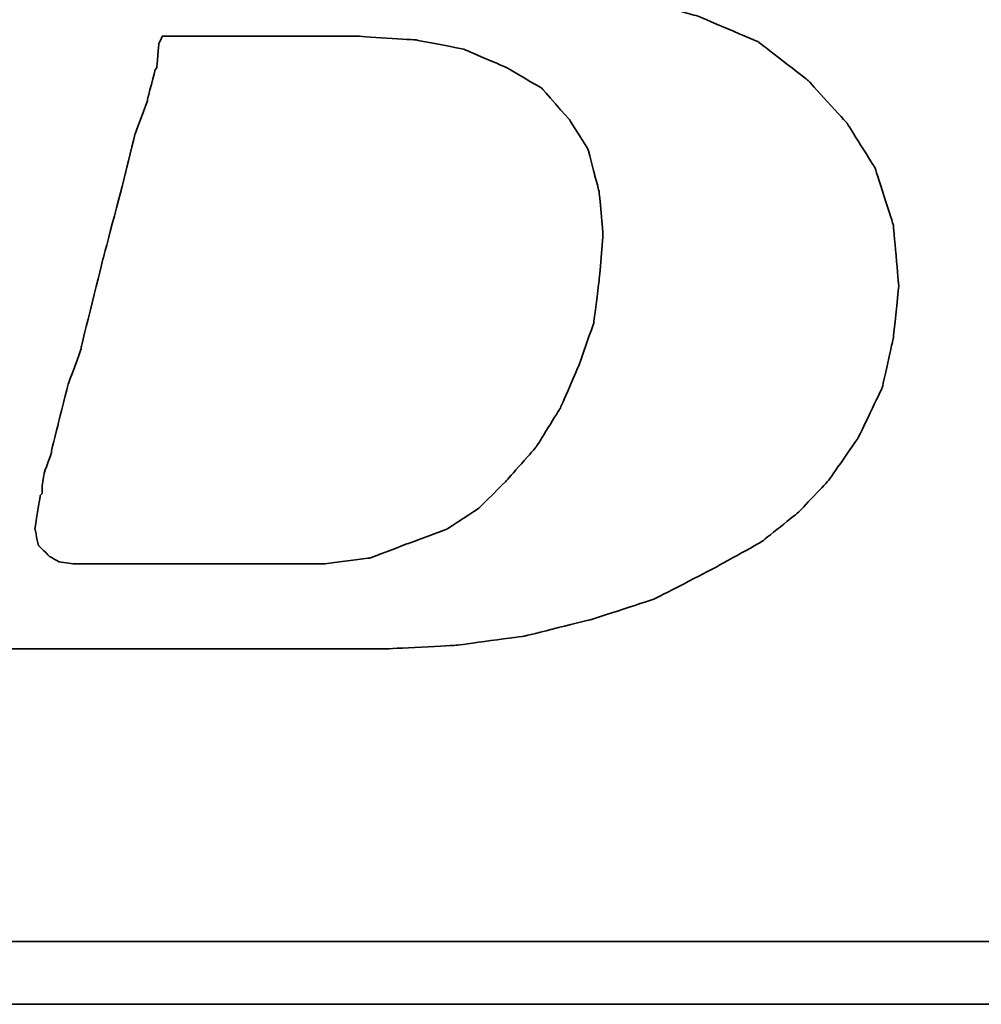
# Model space of a CAD drawing. Header units: millimetres. Extents: x 421 to 815, y 477 to 606.
# Tile 28 of 52: x 714.75 to 716.7, y 514.85 to 516.85. Entities that reach past the tile are written whole.
import ezdxf

# ---------------------------------------------------------------- set-up
doc = ezdxf.new("R2010")
doc.units = ezdxf.units.MM
doc.layers.add('DIM', color=4, linetype='CONTINUOUS')
doc.layers.add('layer 1', color=7, linetype='CONTINUOUS')

# ---------------------------------------------------------------- blocks, each defined once
blk = doc.blocks.new('TBI MOTION logo(完整正式版)')
at = {"layer": 'layer 1', "color": 22, "lineweight": 35}
for points, knots in [([(-64.65375, -6.86375), (-64.65375, -6.86375), (-64.84375, -7.29625), (-64.84375, -7.29625), (-64.84375, -7.29625), (-64.84375, -7.29625), (-64.86875, -7.34375), (-64.86875, -7.34375), (-64.86875, -7.34375), (-64.86875, -7.34375), (-64.86875, -7.36875), (-64.86875, -7.36875), (-64.86875, -7.36875), (-64.86875, -7.36875), (-65.15375, -7.65375), (-65.15375, -7.65375), (-65.15375, -7.65375), (-65.15375, -7.65375), (-65.17875, -7.65375), (-65.17875, -7.65375), (-65.17875, -7.65375), (-65.17875, -7.65375), (-65.20375, -7.67875), (-65.20375, -7.67875), (-65.20375, -7.67875), (-65.20375, -7.67875), (-65.58875, -7.87125), (-65.58875, -7.87125), (-65.58875, -7.87125), (-65.58875, -7.87125), (-65.63375, -7.87125), (-65.63375, -7.87125), (-65.63375, -7.87125), (-65.63375, -7.87125), (-65.65875, -7.89375), (-65.65875, -7.89375), (-65.65875, -7.89375), (-65.65875, -7.89375), (-66.09375, -7.94375), (-66.09375, -7.94375), (-66.09375, -7.94375), (-66.09375, -7.94375), (-66.11375, -7.94375), (-66.11375, -7.94375), (-66.11375, -7.94375), (-66.11375, -7.94375), (-66.16375, -7.94375), (-66.16375, -7.94375), (-66.16375, -7.94375), (-66.16375, -7.94375), (-66.30875, -7.94375), (-66.30875, -7.94375), (-66.30875, -7.94375), (-66.30875, -7.94375), (-66.69375, -7.94375), (-66.69375, -7.94375), (-66.69375, -7.94375), (-66.69375, -7.94375), (-67.07375, -7.94375), (-67.07375, -7.94375), (-67.07375, -7.94375), (-67.07375, -7.94375), (-67.12375, -7.94375), (-67.12375, -7.94375), (-67.12375, -7.94375), (-67.12375, -7.94375), (-67.12375, -7.96625), (-67.12375, -7.96625), (-67.12375, -7.96625), (-67.12375, -7.96625), (-67.14875, -7.99125), (-67.14875, -7.99125), (-67.14875, -7.99125), (-67.14875, -7.99125), (-67.24375, -8.34875), (-67.24375, -8.34875), (-67.24375, -8.34875), (-67.24375, -8.34875), (-67.31375, -8.68625), (-67.31375, -8.68625), (-67.31375, -8.68625), (-67.31375, -8.68625), (-67.26875, -8.68625), (-67.26875, -8.68625), (-67.26875, -8.68625), (-67.26875, -8.68625), (-67.07375, -8.68625), (-67.07375, -8.68625), (-67.07375, -8.68625), (-67.07375, -8.68625), (-66.54875, -8.68625), (-66.54875, -8.68625), (-66.54875, -8.68625), (-66.54875, -8.68625), (-65.82625, -8.68625), (-65.82625, -8.68625), (-65.82625, -8.68625), (-65.82625, -8.68625), (-65.01375, -8.68625), (-65.01375, -8.68625), (-65.01375, -8.68625), (-65.01375, -8.68625), (-64.05375, -8.68625), (-64.05375, -8.68625), (-64.05375, -8.68625), (-64.05375, -8.68625), (-62.08375, -8.68625), (-62.08375, -8.68625), (-62.08375, -8.68625), (-62.08375, -8.68625), (-60.06875, -8.68625), (-60.06875, -8.68625), (-60.06875, -8.68625), (-60.06875, -8.68625), (-59.10875, -8.68625), (-59.10875, -8.68625), (-59.10875, -8.68625), (-59.10875, -8.68625), (-58.29375, -8.68625), (-58.29375, -8.68625), (-58.29375, -8.68625), (-58.29375, -8.68625), (-57.57375, -8.68625), (-57.57375, -8.68625), (-57.57375, -8.68625), (-57.57375, -8.68625), (-57.04875, -8.68625), (-57.04875, -8.68625), (-57.04875, -8.68625), (-57.04875, -8.68625), (-56.85375, -8.68625), (-56.85375, -8.68625), (-56.85375, -8.68625), (-56.85375, -8.68625), (-56.70875, -8.68625), (-56.70875, -8.68625), (-56.70875, -8.68625), (-56.70875, -8.68625), (-56.61375, -8.68625), (-56.61375, -8.68625), (-56.61375, -8.68625), (-56.61375, -8.68625), (-56.56875, -8.68625), (-56.56875, -8.68625), (-56.56875, -8.68625), (-56.56875, -8.68625), (-55.65375, -8.63875), (-55.65375, -8.63875), (-55.65375, -8.63875), (-55.65375, -8.63875), (-54.76875, -8.51875), (-54.76875, -8.51875), (-54.76875, -8.51875), (-54.76875, -8.51875), (-53.90375, -8.30375), (-53.90375, -8.30375), (-53.90375, -8.30375), (-53.90375, -8.30375), (-53.08875, -8.03875), (-53.08875, -8.03875), (-53.08875, -8.03875), (-53.08875, -8.03875), (-52.34375, -7.65375), (-52.34375, -7.65375), (-52.34375, -7.65375), (-52.34375, -7.65375), (-51.69875, -7.29625), (-51.69875, -7.29625), (-51.69875, -7.29625), (-51.69875, -7.29625), (-51.21875, -6.91125), (-51.21875, -6.91125), (-51.21875, -6.91125), (-51.21875, -6.91125), (-50.83375, -6.50375), (-50.83375, -6.50375), (-50.83375, -6.50375), (-50.83375, -6.50375), (-50.44875, -5.94875), (-50.44875, -5.94875), (-50.44875, -5.94875), (-50.44875, -5.94875), (-50.13875, -5.30375), (-50.13875, -5.30375), (-50.13875, -5.30375), (-50.13875, -5.30375), (-49.99375, -4.65375), (-49.99375, -4.65375), (-49.99375, -4.65375), (-49.99375, -4.65375), (-49.92375, -3.98375), (-49.92375, -3.98375), (-49.92375, -3.98375), (-49.92375, -3.98375), (-49.99375, -3.19374), (-49.99375, -3.19374), (-49.99375, -3.19374), (-49.99375, -3.19374), (-50.23374, -2.44874), (-50.23374, -2.44874), (-50.23374, -2.44874), (-50.23374, -2.44874), (-50.59375, -1.87374), (-50.59375, -1.87374), (-50.59375, -1.87374), (-50.59375, -1.87374), (-51.09875, -1.31874), (-51.09875, -1.31874), (-51.09875, -1.31874), (-51.09875, -1.31874), (-51.74375, -0.81875), (-51.74375, -0.81875), (-51.74375, -0.81875), (-51.74375, -0.81875), (-52.53875, -0.48125), (-52.53875, -0.48125), (-52.53875, -0.48125), (-52.53875, -0.48125), (-53.47375, -0.21875), (-53.47375, -0.21875), (-53.47375, -0.21875), (-53.47375, -0.21875), (-54.52875, -0.04874), (-54.52875, -0.04874), (-54.52875, -0.04874), (-54.52875, -0.04874), (-55.65375, 0.12125), (-55.65375, 0.12125), (-55.65375, 0.12125), (-55.65375, 0.12125), (-54.50375, 0.28624), (-54.50375, 0.28624), (-54.50375, 0.28624), (-54.50375, 0.28624), (-53.83375, 0.38124), (-53.83375, 0.38124), (-53.83375, 0.38124), (-53.83375, 0.38124), (-53.18375, 0.50125), (-53.18375, 0.50125), (-53.18375, 0.50125), (-53.18375, 0.50125), (-52.55875, 0.66874), (-52.55875, 0.66874), (-52.55875, 0.66874), (-52.55875, 0.66874), (-52.03375, 0.86124), (-52.03375, 0.86124), (-52.03375, 0.86124), (-52.03375, 0.86124), (-51.50374, 1.03124), (-51.50374, 1.03124), (-51.50374, 1.03124), (-51.50374, 1.03124), (-51.09875, 1.27125), (-51.09875, 1.27125), (-51.09875, 1.27125), (-51.09875, 1.27125), (-50.71375, 1.48624), (-50.71375, 1.48624), (-50.71375, 1.48624), (-50.71375, 1.48624), (-50.37625, 1.77625), (-50.37625, 1.77625), (-50.37625, 1.77625), (-50.37625, 1.77625), (-49.82375, 2.37625), (-49.82375, 2.37625), (-49.82375, 2.37625), (-49.82375, 2.37625), (-49.41875, 2.99625), (-49.41875, 2.99625), (-49.41875, 2.99625), (-49.41875, 2.99625), (-49.22375, 3.76625), (-49.22375, 3.76625), (-49.22375, 3.76625), (-49.22375, 3.76625), (-49.15375, 4.50874), (-49.15375, 4.50874), (-49.15375, 4.50874), (-49.15375, 4.50874), (-49.20375, 5.25125), (-49.20375, 5.25125), (-49.20375, 5.25125), (-49.20375, 5.25125), (-49.41875, 5.92625), (-49.41875, 5.92625), (-49.41875, 5.92625), (-49.41875, 5.92625), (-49.77875, 6.47625), (-49.77875, 6.47625), (-49.77875, 6.47625), (-49.77875, 6.47625), (-50.33125, 7.02624), (-50.33125, 7.02624), (-50.33125, 7.02624), (-50.33125, 7.02624), (-51.00125, 7.43625), (-51.00125, 7.43625), (-51.00125, 7.43625), (-51.00125, 7.43625), (-51.79375, 7.72625), (-51.79375, 7.72625), (-51.79375, 7.72625), (-51.79375, 7.72625), (-52.72875, 7.89124), (-52.72875, 7.89124), (-52.72875, 7.89124), (-52.72875, 7.89124), (-53.83375, 7.98625), (-53.83375, 7.98625), (-53.83375, 7.98625), (-53.83375, 7.98625), (-53.92875, 7.98625), (-53.92875, 7.98625), (-53.92875, 7.98625), (-53.92875, 7.98625), (-54.26375, 7.98625), (-54.26375, 7.98625), (-54.26375, 7.98625), (-54.26375, 7.98625), (-54.74375, 7.98625), (-54.74375, 7.98625), (-54.74375, 7.98625), (-54.74375, 7.98625), (-55.36875, 7.98625), (-55.36875, 7.98625), (-55.36875, 7.98625), (-55.36875, 7.98625), (-56.13375, 7.98625), (-56.13375, 7.98625), (-56.13375, 7.98625), (-56.13375, 7.98625), (-56.94875, 7.98625), (-56.94875, 7.98625), (-56.94875, 7.98625), (-56.94875, 7.98625), (-58.77625, 7.98625), (-58.77625, 7.98625), (-58.77625, 7.98625), (-58.77625, 7.98625), (-60.59875, 7.98625), (-60.59875, 7.98625), (-60.59875, 7.98625), (-60.59875, 7.98625), (-61.41375, 7.98625), (-61.41375, 7.98625), (-61.41375, 7.98625), (-61.41375, 7.98625), (-62.17875, 7.98625), (-62.17875, 7.98625), (-62.17875, 7.98625), (-62.17875, 7.98625), (-62.80375, 7.98625), (-62.80375, 7.98625), (-62.80375, 7.98625), (-62.80375, 7.98625), (-63.30625, 7.98625), (-63.30625, 7.98625), (-63.30625, 7.98625), (-63.30625, 7.98625), (-63.57375, 7.98625), (-63.57375, 7.98625), (-63.57375, 7.98625), (-63.57375, 7.98625), (-63.57375, 7.96375), (-63.57375, 7.96375), (-63.57375, 7.96375), (-63.57375, 7.96375), (-63.59875, 7.94125), (-63.59875, 7.94125), (-63.59875, 7.94125), (-63.59875, 7.94125), (-63.69375, 7.55625), (-63.69375, 7.55625), (-63.69375, 7.55625), (-63.69375, 7.55625), (-63.76375, 7.24624), (-63.76375, 7.24624), (-63.76375, 7.24624), (-63.76375, 7.24624), (-63.23875, 7.24624), (-63.23875, 7.24624), (-63.23875, 7.24624), (-63.23875, 7.24624), (-62.75875, 7.24624), (-62.75875, 7.24624), (-62.75875, 7.24624), (-62.75875, 7.24624), (-62.61125, 7.24624), (-62.61125, 7.24624), (-62.61125, 7.24624), (-62.61125, 7.24624), (-62.56625, 7.24624), (-62.56625, 7.24624), (-62.56625, 7.24624), (-62.56625, 7.24624), (-62.22875, 7.24624), (-62.22875, 7.24624), (-62.22875, 7.24624), (-62.22875, 7.24624), (-62.20375, 7.24624), (-62.20375, 7.24624), (-62.20375, 7.24624), (-62.20375, 7.24624), (-62.17875, 7.21875), (-62.17875, 7.21875), (-62.17875, 7.21875), (-62.17875, 7.21875), (-61.96375, 7.17125), (-61.96375, 7.17125), (-61.96375, 7.17125), (-61.96375, 7.17125), (-61.72375, 7.12624), (-61.72375, 7.12624), (-61.72375, 7.12624), (-61.72375, 7.12624), (-61.70375, 7.12624), (-61.70375, 7.12624), (-61.70375, 7.12624), (-61.70375, 7.12624), (-61.55875, 7.07624), (-61.55875, 7.07624), (-61.55875, 7.07624), (-61.55875, 7.07624), (-61.50875, 7.07624), (-61.50875, 7.07624), (-61.50875, 7.07624), (-61.50875, 7.07624), (-61.48375, 7.02624), (-61.48375, 7.02624), (-61.48375, 7.02624), (-61.48375, 7.02624), (-61.31875, 6.83375), (-61.31875, 6.83375), (-61.31875, 6.83375), (-61.31875, 6.83375), (-61.29375, 6.81125), (-61.29375, 6.81125), (-61.29375, 6.81125), (-61.29375, 6.81125), (-61.29375, 6.78625), (-61.29375, 6.78625), (-61.29375, 6.78625), (-61.29375, 6.78625), (-61.19875, 6.50124), (-61.19875, 6.50124), (-61.19875, 6.50124), (-61.19875, 6.50124), (-61.17375, 6.45124), (-61.17375, 6.45124), (-61.17375, 6.45124), (-61.17375, 6.45124), (-61.19875, 6.40625), (-61.19875, 6.40625), (-61.19875, 6.40625), (-61.19875, 6.40625), (-61.26875, 5.99624), (-61.26875, 5.99624), (-61.26875, 5.99624), (-61.26875, 5.99624), (-61.26875, 5.85125), (-61.26875, 5.85125), (-61.26875, 5.85125), (-61.26875, 5.85125), (-61.26875, 5.82625), (-61.26875, 5.82625), (-61.26875, 5.82625), (-61.26875, 5.82625), (-61.29375, 5.80625), (-61.29375, 5.80625), (-61.29375, 5.80625), (-61.29375, 5.80625), (-61.34125, 5.66125), (-61.34125, 5.66125), (-61.34125, 5.66125), (-61.34125, 5.66125), (-61.41375, 5.44625), (-61.41375, 5.44625), (-61.41375, 5.44625), (-61.41375, 5.44625), (-61.48375, 5.15625), (-61.48375, 5.15625), (-61.48375, 5.15625), (-61.48375, 5.15625), (-61.58375, 4.82124), (-61.58375, 4.82124), (-61.58375, 4.82124), (-61.58375, 4.82124), (-61.79875, 4.00375), (-61.79875, 4.00375), (-61.79875, 4.00375), (-61.79875, 4.00375), (-62.05875, 2.99625), (-62.05875, 2.99625), (-62.05875, 2.99625), (-62.05875, 2.99625), (-62.34875, 1.91625), (-62.34875, 1.91625), (-62.34875, 1.91625), (-62.34875, 1.91625), (-62.97375, -0.41124), (-62.97375, -0.41124), (-62.97375, -0.41124), (-62.97375, -0.41124), (-63.59875, -2.75875), (-63.59875, -2.75875), (-63.59875, -2.75875), (-63.59875, -2.75875), (-63.88375, -3.86374), (-63.88375, -3.86374), (-63.88375, -3.86374), (-63.88375, -3.86374), (-64.14875, -4.82374), (-64.14875, -4.82374), (-64.14875, -4.82374), (-64.14875, -4.82374), (-64.36375, -5.64125), (-64.36375, -5.64125), (-64.36375, -5.64125), (-64.36375, -5.64125), (-64.43625, -5.97625), (-64.43625, -5.97625), (-64.43625, -5.97625), (-64.43625, -5.97625), (-64.50875, -6.28625), (-64.50875, -6.28625), (-64.50875, -6.28625), (-64.50875, -6.28625), (-64.50875, -6.30875), (-64.50875, -6.30875), (-64.50875, -6.30875), (-64.50875, -6.30875), (-64.57875, -6.50375), (-64.57875, -6.50375), (-64.57875, -6.50375), (-64.57875, -6.50375), (-64.62875, -6.69625), (-64.62875, -6.69625), (-64.62875, -6.69625), (-64.62875, -6.69625), (-64.62875, -6.76875), (-64.62875, -6.76875), (-64.62875, -6.76875), (-64.62875, -6.76875), (-64.62875, -6.81375), (-64.62875, -6.81375), (-64.62875, -6.81375), (-64.62875, -6.81375), (-64.62875, -6.83875), (-64.62875, -6.83875), (-64.62875, -6.83875), (-64.62875, -6.83875), (-64.65375, -6.86375), (-64.65375, -6.86375)], [0, 0, 0, 0, 0.00719424, 0.00719424, 0.00719424, 0.00719425, 0.01438849, 0.01438849, 0.01438849, 0.0143885, 0.02158273, 0.02158273, 0.02158273, 0.02158274, 0.02877698, 0.02877698, 0.02877698, 0.02877699, 0.03597122, 0.03597122, 0.03597122, 0.03597123, 0.04316547, 0.04316547, 0.04316547, 0.04316548, 0.05035971, 0.05035971, 0.05035971, 0.05035972, 0.05755396, 0.05755396, 0.05755396, 0.05755397, 0.0647482, 0.0647482, 0.0647482, 0.06474821, 0.07194245, 0.07194245, 0.07194245, 0.07194246, 0.07913669, 0.07913669, 0.07913669, 0.0791367, 0.08633094, 0.08633094, 0.08633094, 0.08633095, 0.09352518, 0.09352518, 0.09352518, 0.09352519, 0.10071942, 0.10071942, 0.10071942, 0.10071943, 0.10791367, 0.10791367, 0.10791367, 0.10791368, 0.11510791, 0.11510791, 0.11510791, 0.11510792, 0.12230216, 0.12230216, 0.12230216, 0.12230217, 0.1294964, 0.1294964, 0.1294964, 0.12949641, 0.13669065, 0.13669065, 0.13669065, 0.13669066, 0.14388489, 0.14388489, 0.14388489, 0.1438849, 0.15107914, 0.15107914, 0.15107914, 0.15107915, 0.15827338, 0.15827338, 0.15827338, 0.15827339, 0.16546763, 0.16546763, 0.16546763, 0.16546764, 0.17266187, 0.17266187, 0.17266187, 0.17266188, 0.17985612, 0.17985612, 0.17985612, 0.17985613, 0.18705036, 0.18705036, 0.18705036, 0.18705037, 0.1942446, 0.1942446, 0.1942446, 0.19424461, 0.20143885, 0.20143885, 0.20143885, 0.20143886, 0.20863309, 0.20863309, 0.20863309, 0.2086331, 0.21582734, 0.21582734, 0.21582734, 0.21582735, 0.22302158, 0.22302158, 0.22302158, 0.22302159, 0.23021583, 0.23021583, 0.23021583, 0.23021584, 0.23741007, 0.23741007, 0.23741007, 0.23741008, 0.24460432, 0.24460432, 0.24460432, 0.24460433, 0.25179856, 0.25179856, 0.25179856, 0.25179857, 0.25899281, 0.25899281, 0.25899281, 0.25899282, 0.26618705, 0.26618705, 0.26618705, 0.26618706, 0.27338129, 0.27338129, 0.27338129, 0.2733813, 0.28057554, 0.28057554, 0.28057554, 0.28057555, 0.28776978, 0.28776978, 0.28776978, 0.28776979, 0.29496403, 0.29496403, 0.29496403, 0.29496404, 0.30215827, 0.30215827, 0.30215827, 0.30215828, 0.30935252, 0.30935252, 0.30935252, 0.30935253, 0.31654676, 0.31654676, 0.31654676, 0.31654677, 0.32374101, 0.32374101, 0.32374101, 0.32374102, 0.33093525, 0.33093525, 0.33093525, 0.33093526, 0.3381295, 0.3381295, 0.3381295, 0.33812951, 0.34532374, 0.34532374, 0.34532374, 0.34532375, 0.35251799, 0.35251799, 0.35251799, 0.352518, 0.35971223, 0.35971223, 0.35971223, 0.35971224, 0.36690647, 0.36690647, 0.36690647, 0.36690648, 0.37410072, 0.37410072, 0.37410072, 0.37410073, 0.38129496, 0.38129496, 0.38129496, 0.38129497, 0.38848921, 0.38848921, 0.38848921, 0.38848922, 0.39568345, 0.39568345, 0.39568345, 0.39568346, 0.4028777, 0.4028777, 0.4028777, 0.40287771, 0.41007194, 0.41007194, 0.41007194, 0.41007195, 0.41726619, 0.41726619, 0.41726619, 0.4172662, 0.42446043, 0.42446043, 0.42446043, 0.42446044, 0.43165468, 0.43165468, 0.43165468, 0.43165469, 0.43884892, 0.43884892, 0.43884892, 0.43884893, 0.44604317, 0.44604317, 0.44604317, 0.44604318, 0.45323741, 0.45323741, 0.45323741, 0.45323742, 0.46043165, 0.46043165, 0.46043165, 0.46043166, 0.4676259, 0.4676259, 0.4676259, 0.46762591, 0.47482014, 0.47482014, 0.47482014, 0.47482015, 0.48201439, 0.48201439, 0.48201439, 0.4820144, 0.48920863, 0.48920863, 0.48920863, 0.48920864, 0.49640288, 0.49640288, 0.49640288, 0.49640289, 0.50359712, 0.50359712, 0.50359712, 0.50359713, 0.51079137, 0.51079137, 0.51079137, 0.51079138, 0.51798561, 0.51798561, 0.51798561, 0.51798562, 0.52517986, 0.52517986, 0.52517986, 0.52517987, 0.5323741, 0.5323741, 0.5323741, 0.53237411, 0.53956835, 0.53956835, 0.53956835, 0.53956836, 0.54676259, 0.54676259, 0.54676259, 0.5467626, 0.55395683, 0.55395683, 0.55395683, 0.55395684, 0.56115108, 0.56115108, 0.56115108, 0.56115109, 0.56834532, 0.56834532, 0.56834532, 0.56834533, 0.57553957, 0.57553957, 0.57553957, 0.57553958, 0.58273381, 0.58273381, 0.58273381, 0.58273382, 0.58992806, 0.58992806, 0.58992806, 0.58992807, 0.5971223, 0.5971223, 0.5971223, 0.59712231, 0.60431655, 0.60431655, 0.60431655, 0.60431656, 0.61151079, 0.61151079, 0.61151079, 0.6115108, 0.61870504, 0.61870504, 0.61870504, 0.61870505, 0.62589928, 0.62589928, 0.62589928, 0.62589929, 0.63309353, 0.63309353, 0.63309353, 0.63309354, 0.64028777, 0.64028777, 0.64028777, 0.64028778, 0.64748201, 0.64748201, 0.64748201, 0.64748202, 0.65467626, 0.65467626, 0.65467626, 0.65467627, 0.6618705, 0.6618705, 0.6618705, 0.66187051, 0.66906475, 0.66906475, 0.66906475, 0.66906476, 0.67625899, 0.67625899, 0.67625899, 0.676259, 0.68345324, 0.68345324, 0.68345324, 0.68345325, 0.69064748, 0.69064748, 0.69064748, 0.69064749, 0.69784173, 0.69784173, 0.69784173, 0.69784174, 0.70503597, 0.70503597, 0.70503597, 0.70503598, 0.71223022, 0.71223022, 0.71223022, 0.71223023, 0.71942446, 0.71942446, 0.71942446, 0.71942447, 0.72661871, 0.72661871, 0.72661871, 0.72661872, 0.73381295, 0.73381295, 0.73381295, 0.73381296, 0.74100719, 0.74100719, 0.74100719, 0.7410072, 0.74820144, 0.74820144, 0.74820144, 0.74820145, 0.75539568, 0.75539568, 0.75539568, 0.75539569, 0.76258993, 0.76258993, 0.76258993, 0.76258994, 0.76978417, 0.76978417, 0.76978417, 0.76978418, 0.77697842, 0.77697842, 0.77697842, 0.77697843, 0.78417266, 0.78417266, 0.78417266, 0.78417267, 0.79136691, 0.79136691, 0.79136691, 0.79136692, 0.79856115, 0.79856115, 0.79856115, 0.79856116, 0.8057554, 0.8057554, 0.8057554, 0.80575541, 0.81294964, 0.81294964, 0.81294964, 0.81294965, 0.82014388, 0.82014388, 0.82014388, 0.82014389, 0.82733813, 0.82733813, 0.82733813, 0.82733814, 0.83453237, 0.83453237, 0.83453237, 0.83453238, 0.84172662, 0.84172662, 0.84172662, 0.84172663, 0.84892086, 0.84892086, 0.84892086, 0.84892087, 0.85611511, 0.85611511, 0.85611511, 0.85611512, 0.86330935, 0.86330935, 0.86330935, 0.86330936, 0.8705036, 0.8705036, 0.8705036, 0.87050361, 0.87769784, 0.87769784, 0.87769784, 0.87769785, 0.88489209, 0.88489209, 0.88489209, 0.8848921, 0.89208633, 0.89208633, 0.89208633, 0.89208634, 0.89928058, 0.89928058, 0.89928058, 0.89928059, 0.90647482, 0.90647482, 0.90647482, 0.90647483, 0.91366906, 0.91366906, 0.91366906, 0.91366907, 0.92086331, 0.92086331, 0.92086331, 0.92086332, 0.92805755, 0.92805755, 0.92805755, 0.92805756, 0.9352518, 0.9352518, 0.9352518, 0.93525181, 0.94244604, 0.94244604, 0.94244604, 0.94244605, 0.94964029, 0.94964029, 0.94964029, 0.9496403, 0.95683453, 0.95683453, 0.95683453, 0.95683454, 0.96402878, 0.96402878, 0.96402878, 0.96402879, 0.97122302, 0.97122302, 0.97122302, 0.97122303, 0.97841727, 0.97841727, 0.97841727, 0.97841728, 0.98561151, 0.98561151, 0.98561151, 0.98561152, 0.99280576, 0.99280576, 0.99280576, 0.99280577, 1, 1, 1, 1]), ([(-61.03125, -6.57375), (-61.03125, -6.57375), (-61.03125, -6.67125), (-61.03125, -6.67125), (-61.03125, -6.67125), (-61.03125, -6.67125), (-61.05375, -6.69625), (-61.05375, -6.69625), (-61.05375, -6.69625), (-61.05375, -6.69625), (-61.12375, -7.12875), (-61.12375, -7.12875), (-61.12375, -7.12875), (-61.12375, -7.12875), (-61.07875, -7.34375), (-61.07875, -7.34375), (-61.07875, -7.34375), (-61.07875, -7.34375), (-60.93375, -7.48875), (-60.93375, -7.48875), (-60.93375, -7.48875), (-60.93375, -7.48875), (-60.81375, -7.55625), (-60.81375, -7.55625), (-60.81375, -7.55625), (-60.81375, -7.55625), (-60.62375, -7.58375), (-60.62375, -7.58375), (-60.62375, -7.58375), (-60.62375, -7.58375), (-60.30875, -7.58375), (-60.30875, -7.58375), (-60.30875, -7.58375), (-60.30875, -7.58375), (-59.97375, -7.58375), (-59.97375, -7.58375), (-59.97375, -7.58375), (-59.97375, -7.58375), (-59.87875, -7.58375), (-59.87875, -7.58375), (-59.87875, -7.58375), (-59.87875, -7.58375), (-59.63625, -7.58375), (-59.63625, -7.58375), (-59.63625, -7.58375), (-59.63625, -7.58375), (-58.96875, -7.58375), (-58.96875, -7.58375), (-58.96875, -7.58375), (-58.96875, -7.58375), (-58.29375, -7.58375), (-58.29375, -7.58375), (-58.29375, -7.58375), (-58.29375, -7.58375), (-58.05375, -7.58375), (-58.05375, -7.58375), (-58.05375, -7.58375), (-58.05375, -7.58375), (-57.98375, -7.58375), (-57.98375, -7.58375), (-57.98375, -7.58375), (-57.98375, -7.58375), (-57.35875, -7.58375), (-57.35875, -7.58375), (-57.35875, -7.58375), (-57.35875, -7.58375), (-56.78375, -7.50875), (-56.78375, -7.50875), (-56.78375, -7.50875), (-56.78375, -7.50875), (-56.27875, -7.31875), (-56.27875, -7.31875), (-56.27875, -7.31875), (-56.27875, -7.31875), (-55.77375, -7.12875), (-55.77375, -7.12875), (-55.77375, -7.12875), (-55.77375, -7.12875), (-55.36875, -6.86375), (-55.36875, -6.86375), (-55.36875, -6.86375), (-55.36875, -6.86375), (-55.00875, -6.50375), (-55.00875, -6.50375), (-55.00875, -6.50375), (-55.00875, -6.50375), (-54.62375, -6.06875), (-54.62375, -6.06875), (-54.62375, -6.06875), (-54.62375, -6.06875), (-54.31375, -5.56875), (-54.31375, -5.56875), (-54.31375, -5.56875), (-54.31375, -5.56875), (-54.07375, -5.01625), (-54.07375, -5.01625), (-54.07375, -5.01625), (-54.07375, -5.01625), (-53.87875, -4.46374), (-53.87875, -4.46374), (-53.87875, -4.46374), (-53.87875, -4.46374), (-53.80875, -3.91375), (-53.80875, -3.91375), (-53.80875, -3.91375), (-53.80875, -3.91375), (-53.75875, -3.31375), (-53.75875, -3.31375), (-53.75875, -3.31375), (-53.75875, -3.31375), (-53.80875, -2.75875), (-53.80875, -2.75875), (-53.80875, -2.75875), (-53.80875, -2.75875), (-53.95375, -2.20875), (-53.95375, -2.20875), (-53.95375, -2.20875), (-53.95375, -2.20875), (-54.19375, -1.82625), (-54.19375, -1.82625), (-54.19375, -1.82625), (-54.19375, -1.82625), (-54.55375, -1.41875), (-54.55375, -1.41875), (-54.55375, -1.41875), (-54.55375, -1.41875), (-55.00875, -1.15125), (-55.00875, -1.15125), (-55.00875, -1.15125), (-55.00875, -1.15125), (-55.56125, -0.91375), (-55.56125, -0.91375), (-55.56125, -0.91375), (-55.56125, -0.91375), (-56.18125, -0.79375), (-56.18125, -0.79375), (-56.18125, -0.79375), (-56.18125, -0.79375), (-56.94875, -0.74374), (-56.94875, -0.74374), (-56.94875, -0.74374), (-56.94875, -0.74374), (-56.99875, -0.74374), (-56.99875, -0.74374), (-56.99875, -0.74374), (-56.99875, -0.74374), (-57.09375, -0.74374), (-57.09375, -0.74374), (-57.09375, -0.74374), (-57.09375, -0.74374), (-57.38375, -0.74374), (-57.38375, -0.74374), (-57.38375, -0.74374), (-57.38375, -0.74374), (-57.76875, -0.74374), (-57.76875, -0.74374), (-57.76875, -0.74374), (-57.76875, -0.74374), (-58.24625, -0.74374), (-58.24625, -0.74374), (-58.24625, -0.74374), (-58.24625, -0.74374), (-58.72875, -0.74374), (-58.72875, -0.74374), (-58.72875, -0.74374), (-58.72875, -0.74374), (-59.20875, -0.74374), (-59.20875, -0.74374), (-59.20875, -0.74374), (-59.20875, -0.74374), (-59.46875, -0.74374), (-59.46875, -0.74374), (-59.46875, -0.74374), (-59.46875, -0.74374), (-59.51625, -0.83875), (-59.51625, -0.83875), (-59.51625, -0.83875), (-59.51625, -0.83875), (-59.54375, -1.15125), (-59.54375, -1.15125), (-59.54375, -1.15125), (-59.54375, -1.15125), (-59.56375, -1.17874), (-59.56375, -1.17874), (-59.56375, -1.17874), (-59.56375, -1.17874), (-59.66375, -1.55875), (-59.66375, -1.55875), (-59.66375, -1.55875), (-59.66375, -1.55875), (-59.66375, -1.58375), (-59.66375, -1.58375), (-59.66375, -1.58375), (-59.66375, -1.58375), (-59.82875, -2.01874), (-59.82875, -2.01874), (-59.82875, -2.01874), (-59.82875, -2.01874), (-59.94875, -2.52125), (-59.94875, -2.52125), (-59.94875, -2.52125), (-59.94875, -2.52125), (-60.23875, -3.62375), (-60.23875, -3.62375), (-60.23875, -3.62375), (-60.23875, -3.62375), (-60.52375, -4.77624), (-60.52375, -4.77624), (-60.52375, -4.77624), (-60.52375, -4.77624), (-60.52375, -4.79874), (-60.52375, -4.79874), (-60.52375, -4.79874), (-60.52375, -4.79874), (-60.69125, -5.25375), (-60.69125, -5.25375), (-60.69125, -5.25375), (-60.69125, -5.25375), (-60.81375, -5.73625), (-60.81375, -5.73625), (-60.81375, -5.73625), (-60.81375, -5.73625), (-60.90875, -6.11875), (-60.90875, -6.11875), (-60.90875, -6.11875), (-60.90875, -6.11875), (-60.90875, -6.14375), (-60.90875, -6.14375), (-60.90875, -6.14375), (-60.90875, -6.14375), (-61.00375, -6.40875), (-61.00375, -6.40875), (-61.00375, -6.40875), (-61.00375, -6.40875), (-61.03125, -6.57375), (-61.03125, -6.57375)], [0, 0, 0, 0, 0.01694915, 0.01694915, 0.01694915, 0.01694916, 0.03389831, 0.03389831, 0.03389831, 0.03389832, 0.05084746, 0.05084746, 0.05084746, 0.05084747, 0.06779661, 0.06779661, 0.06779661, 0.06779662, 0.08474576, 0.08474576, 0.08474576, 0.08474577, 0.10169492, 0.10169492, 0.10169492, 0.10169493, 0.11864407, 0.11864407, 0.11864407, 0.11864408, 0.13559322, 0.13559322, 0.13559322, 0.13559323, 0.15254237, 0.15254237, 0.15254237, 0.15254238, 0.16949153, 0.16949153, 0.16949153, 0.16949154, 0.18644068, 0.18644068, 0.18644068, 0.18644069, 0.20338983, 0.20338983, 0.20338983, 0.20338984, 0.22033898, 0.22033898, 0.22033898, 0.22033899, 0.23728814, 0.23728814, 0.23728814, 0.23728815, 0.25423729, 0.25423729, 0.25423729, 0.2542373, 0.27118644, 0.27118644, 0.27118644, 0.27118645, 0.28813559, 0.28813559, 0.28813559, 0.2881356, 0.30508475, 0.30508475, 0.30508475, 0.30508476, 0.3220339, 0.3220339, 0.3220339, 0.32203391, 0.33898305, 0.33898305, 0.33898305, 0.33898306, 0.3559322, 0.3559322, 0.3559322, 0.35593221, 0.37288136, 0.37288136, 0.37288136, 0.37288137, 0.38983051, 0.38983051, 0.38983051, 0.38983052, 0.40677966, 0.40677966, 0.40677966, 0.40677967, 0.42372881, 0.42372881, 0.42372881, 0.42372882, 0.44067797, 0.44067797, 0.44067797, 0.44067798, 0.45762712, 0.45762712, 0.45762712, 0.45762713, 0.47457627, 0.47457627, 0.47457627, 0.47457628, 0.49152542, 0.49152542, 0.49152542, 0.49152543, 0.50847458, 0.50847458, 0.50847458, 0.50847459, 0.52542373, 0.52542373, 0.52542373, 0.52542374, 0.54237288, 0.54237288, 0.54237288, 0.54237289, 0.55932203, 0.55932203, 0.55932203, 0.55932204, 0.57627119, 0.57627119, 0.57627119, 0.5762712, 0.59322034, 0.59322034, 0.59322034, 0.59322035, 0.61016949, 0.61016949, 0.61016949, 0.6101695, 0.62711864, 0.62711864, 0.62711864, 0.62711865, 0.6440678, 0.6440678, 0.6440678, 0.64406781, 0.66101695, 0.66101695, 0.66101695, 0.66101696, 0.6779661, 0.6779661, 0.6779661, 0.67796611, 0.69491525, 0.69491525, 0.69491525, 0.69491526, 0.71186441, 0.71186441, 0.71186441, 0.71186442, 0.72881356, 0.72881356, 0.72881356, 0.72881357, 0.74576271, 0.74576271, 0.74576271, 0.74576272, 0.76271186, 0.76271186, 0.76271186, 0.76271187, 0.77966102, 0.77966102, 0.77966102, 0.77966103, 0.79661017, 0.79661017, 0.79661017, 0.79661018, 0.81355932, 0.81355932, 0.81355932, 0.81355933, 0.83050847, 0.83050847, 0.83050847, 0.83050848, 0.84745763, 0.84745763, 0.84745763, 0.84745764, 0.86440678, 0.86440678, 0.86440678, 0.86440679, 0.88135593, 0.88135593, 0.88135593, 0.88135594, 0.89830508, 0.89830508, 0.89830508, 0.89830509, 0.91525424, 0.91525424, 0.91525424, 0.91525425, 0.93220339, 0.93220339, 0.93220339, 0.9322034, 0.94915254, 0.94915254, 0.94915254, 0.94915255, 0.96610169, 0.96610169, 0.96610169, 0.9661017, 0.98305085, 0.98305085, 0.98305085, 0.98305086, 1, 1, 1, 1]), ([(75.90875, -9.47875), (75.90875, -9.47875), (75.90875, -12.28625), (75.90875, -12.28625), (75.90875, -12.28625), (75.90875, -12.28625), (75.90875, -12.47875), (75.90875, -12.47875), (75.90875, -12.47875), (75.90875, -12.47875), (75.71625, -12.47875), (75.71625, -12.47875), (75.71625, -12.47875), (75.71625, -12.47875), (-88.32875, -12.47875), (-88.32875, -12.47875), (-88.32875, -12.47875), (-88.32875, -12.47875), (-88.32875, -13.29375), (-88.32875, -13.29375), (-88.32875, -13.29375), (-88.32875, -13.29375), (82.89125, -13.29375), (82.89125, -13.29375), (82.89125, -13.29375), (82.89125, -13.29375), (75.90875, -9.47875), (75.90875, -9.47875)], [0, 0, 0, 0, 0.14285714, 0.14285714, 0.14285714, 0.14285715, 0.28571429, 0.28571429, 0.28571429, 0.2857143, 0.42857143, 0.42857143, 0.42857143, 0.42857144, 0.57142857, 0.57142857, 0.57142857, 0.57142858, 0.71428571, 0.71428571, 0.71428571, 0.71428572, 0.85714286, 0.85714286, 0.85714286, 0.85714287, 1, 1, 1, 1])]:
    blk.add_open_spline(points, degree=3, knots=knots, dxfattribs=at)

msp = doc.modelspace()

# ---------------------------------------------------------------- block references
at = {"layer": 'DIM', "color": 0, "xscale": 0.1563722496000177, "yscale": 0.1563722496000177, "zscale": 0.1563722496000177}
msp.add_blockref('TBI MOTION logo(完整正式版)', (724.3348, 516.9309), dxfattribs=at)

doc.saveas('drawing.dxf')
